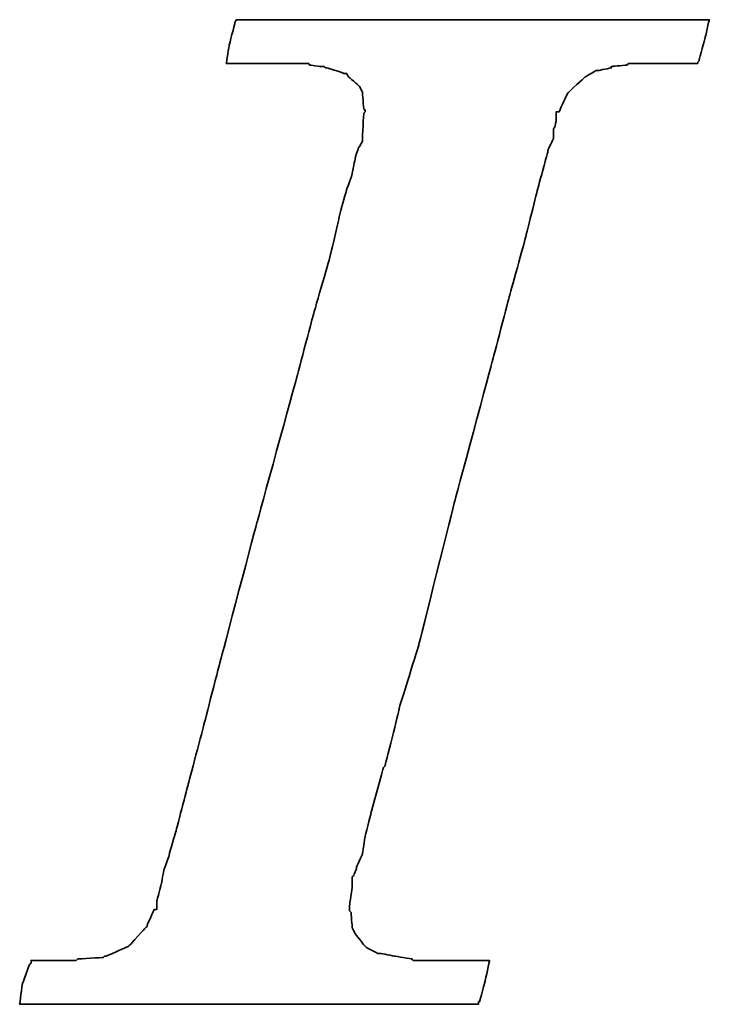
# Model space of a CAD drawing. Extents: x -456 to 346, y -296 to 220.
# Tile 42 of 62: x 78.814 to 79.709, y 56.6 to 57.877. Entities that reach past the tile are written whole.
import ezdxf

# ---------------------------------------------------------------- set-up
doc = ezdxf.new("R2010")
doc.units = 0
doc.header["$LTSCALE"] = 2
doc.header["$MEASUREMENT"] = 0
doc.layers.add('DIM', color=4, linetype='CONTINUOUS')
doc.layers.add('layer 1', color=7, linetype='CONTINUOUS')

# ---------------------------------------------------------------- blocks, each defined once
blk = doc.blocks.new('TBI MOTION logo(完整正式版)')
at = {"layer": 'layer 1', "color": 22, "lineweight": 35}
blk.add_open_spline([(-40.59125, -7.94375), (-40.59125, -7.94375), (-40.97375, -7.94375), (-40.97375, -7.94375), (-40.97375, -7.94375), (-40.97375, -7.94375), (-41.38125, -7.94375), (-41.38125, -7.94375), (-41.38125, -7.94375), (-41.38125, -7.94375), (-41.54875, -7.94375), (-41.54875, -7.94375), (-41.54875, -7.94375), (-41.54875, -7.94375), (-41.59875, -7.94375), (-41.59875, -7.94375), (-41.59875, -7.94375), (-41.59875, -7.94375), (-41.88375, -7.94375), (-41.88375, -7.94375), (-41.88375, -7.94375), (-41.88375, -7.94375), (-41.90875, -7.91875), (-41.90875, -7.91875), (-41.90875, -7.91875), (-41.90875, -7.91875), (-42.19875, -7.87125), (-42.19875, -7.87125), (-42.19875, -7.87125), (-42.19875, -7.87125), (-42.43875, -7.82375), (-42.43875, -7.82375), (-42.43875, -7.82375), (-42.43875, -7.82375), (-42.45875, -7.82375), (-42.45875, -7.82375), (-42.45875, -7.82375), (-42.45875, -7.82375), (-42.48625, -7.82375), (-42.48625, -7.82375), (-42.48625, -7.82375), (-42.48625, -7.82375), (-42.67625, -7.72375), (-42.67625, -7.72375), (-42.67625, -7.72375), (-42.67625, -7.72375), (-42.70125, -7.70375), (-42.70125, -7.70375), (-42.70125, -7.70375), (-42.70125, -7.70375), (-42.72375, -7.67875), (-42.72375, -7.67875), (-42.72375, -7.67875), (-42.72375, -7.67875), (-42.86875, -7.48875), (-42.86875, -7.48875), (-42.86875, -7.48875), (-42.86875, -7.48875), (-42.89375, -7.43875), (-42.89375, -7.43875), (-42.89375, -7.43875), (-42.89375, -7.43875), (-42.91875, -7.38875), (-42.91875, -7.38875), (-42.91875, -7.38875), (-42.91875, -7.38875), (-42.93875, -7.12875), (-42.93875, -7.12875), (-42.93875, -7.12875), (-42.93875, -7.12875), (-42.96375, -7.10375), (-42.96375, -7.10375), (-42.96375, -7.10375), (-42.96375, -7.10375), (-42.96375, -7.05375), (-42.96375, -7.05375), (-42.96375, -7.05375), (-42.96375, -7.05375), (-42.96375, -7.00875), (-42.96375, -7.00875), (-42.96375, -7.00875), (-42.96375, -7.00875), (-42.91875, -6.69625), (-42.91875, -6.69625), (-42.91875, -6.69625), (-42.91875, -6.69625), (-42.91875, -6.62375), (-42.91875, -6.62375), (-42.91875, -6.62375), (-42.91875, -6.62375), (-42.91875, -6.59625), (-42.91875, -6.59625), (-42.91875, -6.59625), (-42.91875, -6.59625), (-42.91875, -6.57375), (-42.91875, -6.57375), (-42.91875, -6.57375), (-42.91875, -6.57375), (-42.91875, -6.52875), (-42.91875, -6.52875), (-42.91875, -6.52875), (-42.91875, -6.52875), (-42.89375, -6.50375), (-42.89375, -6.50375), (-42.89375, -6.50375), (-42.89375, -6.50375), (-42.84375, -6.38375), (-42.84375, -6.38375), (-42.84375, -6.38375), (-42.84375, -6.38375), (-42.84375, -6.35875), (-42.84375, -6.35875), (-42.84375, -6.35875), (-42.84375, -6.35875), (-42.74625, -6.14375), (-42.74625, -6.14375), (-42.74625, -6.14375), (-42.74625, -6.14375), (-42.70125, -5.85375), (-42.70125, -5.85375), (-42.70125, -5.85375), (-42.70125, -5.85375), (-42.60375, -5.47125), (-42.60375, -5.47125), (-42.60375, -5.47125), (-42.60375, -5.47125), (-42.60375, -5.44875), (-42.60375, -5.44875), (-42.60375, -5.44875), (-42.60375, -5.44875), (-42.38875, -4.67875), (-42.38875, -4.67875), (-42.38875, -4.67875), (-42.38875, -4.67875), (-42.36375, -4.65375), (-42.36375, -4.65375), (-42.36375, -4.65375), (-42.36375, -4.65375), (-42.12375, -3.69625), (-42.12375, -3.69625), (-42.12375, -3.69625), (-42.12375, -3.69625), (-42.12375, -3.67374), (-42.12375, -3.67374), (-42.12375, -3.67374), (-42.12375, -3.67374), (-41.78875, -2.59374), (-41.78875, -2.59374), (-41.78875, -2.59374), (-41.78875, -2.59374), (-41.18875, -0.19375), (-41.18875, -0.19375), (-41.18875, -0.19375), (-41.18875, -0.19375), (-40.54375, 2.20624), (-40.54375, 2.20624), (-40.54375, 2.20624), (-40.54375, 2.20624), (-40.25375, 3.30875), (-40.25375, 3.30875), (-40.25375, 3.30875), (-40.25375, 3.30875), (-39.98875, 4.27125), (-39.98875, 4.27125), (-39.98875, 4.27125), (-39.98875, 4.27125), (-39.77375, 5.13125), (-39.77375, 5.13125), (-39.77375, 5.13125), (-39.77375, 5.13125), (-39.67875, 5.47125), (-39.67875, 5.47125), (-39.67875, 5.47125), (-39.67875, 5.47125), (-39.60375, 5.75625), (-39.60375, 5.75625), (-39.60375, 5.75625), (-39.60375, 5.75625), (-39.60375, 5.78125), (-39.60375, 5.78125), (-39.60375, 5.78125), (-39.60375, 5.78125), (-39.50875, 5.97125), (-39.50875, 5.97125), (-39.50875, 5.97125), (-39.50875, 5.97125), (-39.50875, 6.13875), (-39.50875, 6.13875), (-39.50875, 6.13875), (-39.50875, 6.13875), (-39.48625, 6.16625), (-39.48625, 6.16625), (-39.48625, 6.16625), (-39.48625, 6.16625), (-39.46125, 6.28625), (-39.46125, 6.28625), (-39.46125, 6.28625), (-39.46125, 6.28625), (-39.46125, 6.42625), (-39.46125, 6.42625), (-39.46125, 6.42625), (-39.46125, 6.42625), (-39.41375, 6.42625), (-39.41375, 6.42625), (-39.41375, 6.42625), (-39.41375, 6.42625), (-39.29375, 6.69125), (-39.29375, 6.69125), (-39.29375, 6.69125), (-39.29375, 6.69125), (-39.26875, 6.74125), (-39.26875, 6.74125), (-39.26875, 6.74125), (-39.26875, 6.74125), (-39.24375, 6.76625), (-39.24375, 6.76625), (-39.24375, 6.76625), (-39.24375, 6.76625), (-38.98375, 7.00624), (-38.98375, 7.00624), (-38.98375, 7.00624), (-38.98375, 7.00624), (-38.95625, 7.02624), (-38.95625, 7.02624), (-38.95625, 7.02624), (-38.95625, 7.02624), (-38.78875, 7.12624), (-38.78875, 7.12624), (-38.78875, 7.12624), (-38.78875, 7.12624), (-38.76375, 7.12624), (-38.76375, 7.12624), (-38.76375, 7.12624), (-38.76375, 7.12624), (-38.74375, 7.12624), (-38.74375, 7.12624), (-38.74375, 7.12624), (-38.74375, 7.12624), (-38.52875, 7.17125), (-38.52875, 7.17125), (-38.52875, 7.17125), (-38.52875, 7.17125), (-38.52875, 7.19624), (-38.52875, 7.19624), (-38.52875, 7.19624), (-38.52875, 7.19624), (-38.50375, 7.19624), (-38.50375, 7.19624), (-38.50375, 7.19624), (-38.50375, 7.19624), (-38.26125, 7.21875), (-38.26125, 7.21875), (-38.26125, 7.21875), (-38.26125, 7.21875), (-38.23875, 7.24624), (-38.23875, 7.24624), (-38.23875, 7.24624), (-38.23875, 7.24624), (-38.21625, 7.24624), (-38.21625, 7.24624), (-38.21625, 7.24624), (-38.21625, 7.24624), (-38.18875, 7.24624), (-38.18875, 7.24624), (-38.18875, 7.24624), (-38.18875, 7.24624), (-37.90375, 7.24624), (-37.90375, 7.24624), (-37.90375, 7.24624), (-37.90375, 7.24624), (-37.85375, 7.24624), (-37.85375, 7.24624), (-37.85375, 7.24624), (-37.85375, 7.24624), (-37.75875, 7.24624), (-37.75875, 7.24624), (-37.75875, 7.24624), (-37.75875, 7.24624), (-37.42375, 7.24624), (-37.42375, 7.24624), (-37.42375, 7.24624), (-37.42375, 7.24624), (-37.08875, 7.24624), (-37.08875, 7.24624), (-37.08875, 7.24624), (-37.08875, 7.24624), (-37.06375, 7.24624), (-37.06375, 7.24624), (-37.06375, 7.24624), (-37.06375, 7.24624), (-37.06375, 7.26624), (-37.06375, 7.26624), (-37.06375, 7.26624), (-37.06375, 7.26624), (-37.03875, 7.29125), (-37.03875, 7.29125), (-37.03875, 7.29125), (-37.03875, 7.29125), (-37.03875, 7.31625), (-37.03875, 7.31625), (-37.03875, 7.31625), (-37.03875, 7.31625), (-36.94125, 7.67625), (-36.94125, 7.67625), (-36.94125, 7.67625), (-36.94125, 7.67625), (-36.86875, 7.98625), (-36.86875, 7.98625), (-36.86875, 7.98625), (-36.86875, 7.98625), (-36.98875, 7.98625), (-36.98875, 7.98625), (-36.98875, 7.98625), (-36.98875, 7.98625), (-37.42375, 7.98625), (-37.42375, 7.98625), (-37.42375, 7.98625), (-37.42375, 7.98625), (-37.94875, 7.98625), (-37.94875, 7.98625), (-37.94875, 7.98625), (-37.94875, 7.98625), (-38.57375, 7.98625), (-38.57375, 7.98625), (-38.57375, 7.98625), (-38.57375, 7.98625), (-39.29375, 7.98625), (-39.29375, 7.98625), (-39.29375, 7.98625), (-39.29375, 7.98625), (-40.82875, 7.98625), (-40.82875, 7.98625), (-40.82875, 7.98625), (-40.82875, 7.98625), (-42.36375, 7.98625), (-42.36375, 7.98625), (-42.36375, 7.98625), (-42.36375, 7.98625), (-43.08375, 7.98625), (-43.08375, 7.98625), (-43.08375, 7.98625), (-43.08375, 7.98625), (-43.70875, 7.98625), (-43.70875, 7.98625), (-43.70875, 7.98625), (-43.70875, 7.98625), (-44.23375, 7.98625), (-44.23375, 7.98625), (-44.23375, 7.98625), (-44.23375, 7.98625), (-44.66875, 7.98625), (-44.66875, 7.98625), (-44.66875, 7.98625), (-44.66875, 7.98625), (-44.88375, 7.98625), (-44.88375, 7.98625), (-44.88375, 7.98625), (-44.88375, 7.98625), (-44.90875, 7.94125), (-44.90875, 7.94125), (-44.90875, 7.94125), (-44.90875, 7.94125), (-44.90875, 7.91625), (-44.90875, 7.91625), (-44.90875, 7.91625), (-44.90875, 7.91625), (-45.00375, 7.55625), (-45.00375, 7.55625), (-45.00375, 7.55625), (-45.00375, 7.55625), (-45.05375, 7.24624), (-45.05375, 7.24624), (-45.05375, 7.24624), (-45.05375, 7.24624), (-44.61875, 7.24624), (-44.61875, 7.24624), (-44.61875, 7.24624), (-44.61875, 7.24624), (-44.11375, 7.24624), (-44.11375, 7.24624), (-44.11375, 7.24624), (-44.11375, 7.24624), (-43.99375, 7.24624), (-43.99375, 7.24624), (-43.99375, 7.24624), (-43.99375, 7.24624), (-43.94625, 7.24624), (-43.94625, 7.24624), (-43.94625, 7.24624), (-43.94625, 7.24624), (-43.92374, 7.24624), (-43.92374, 7.24624), (-43.92374, 7.24624), (-43.92374, 7.24624), (-43.65875, 7.24624), (-43.65875, 7.24624), (-43.65875, 7.24624), (-43.65875, 7.24624), (-43.63875, 7.21875), (-43.63875, 7.21875), (-43.63875, 7.21875), (-43.63875, 7.21875), (-43.46875, 7.19624), (-43.46875, 7.19624), (-43.46875, 7.19624), (-43.46875, 7.19624), (-43.39875, 7.19624), (-43.39875, 7.19624), (-43.39875, 7.19624), (-43.39875, 7.19624), (-43.37125, 7.17125), (-43.37125, 7.17125), (-43.37125, 7.17125), (-43.37125, 7.17125), (-43.34875, 7.17125), (-43.34875, 7.17125), (-43.34875, 7.17125), (-43.34875, 7.17125), (-43.20375, 7.12624), (-43.20375, 7.12624), (-43.20375, 7.12624), (-43.20375, 7.12624), (-43.05875, 7.07624), (-43.05875, 7.07624), (-43.05875, 7.07624), (-43.05875, 7.07624), (-43.01375, 7.07624), (-43.01375, 7.07624), (-43.01375, 7.07624), (-43.01375, 7.07624), (-42.98875, 7.02624), (-42.98875, 7.02624), (-42.98875, 7.02624), (-42.98875, 7.02624), (-42.79875, 6.86125), (-42.79875, 6.86125), (-42.79875, 6.86125), (-42.79875, 6.86125), (-42.77375, 6.81125), (-42.77375, 6.81125), (-42.77375, 6.81125), (-42.77375, 6.81125), (-42.74625, 6.76625), (-42.74625, 6.76625), (-42.74625, 6.76625), (-42.74625, 6.76625), (-42.72375, 6.47625), (-42.72375, 6.47625), (-42.72375, 6.47625), (-42.72375, 6.47625), (-42.70125, 6.45124), (-42.70125, 6.45124), (-42.70125, 6.45124), (-42.70125, 6.45124), (-42.70125, 6.42625), (-42.70125, 6.42625), (-42.70125, 6.42625), (-42.70125, 6.42625), (-42.72375, 6.40625), (-42.72375, 6.40625), (-42.72375, 6.40625), (-42.72375, 6.40625), (-42.74625, 5.97125), (-42.74625, 5.97125), (-42.74625, 5.97125), (-42.74625, 5.97125), (-42.74625, 5.94625), (-42.74625, 5.94625), (-42.74625, 5.94625), (-42.74625, 5.94625), (-42.74625, 5.92625), (-42.74625, 5.92625), (-42.74625, 5.92625), (-42.74625, 5.92625), (-42.77375, 5.87625), (-42.77375, 5.87625), (-42.77375, 5.87625), (-42.77375, 5.87625), (-42.81875, 5.80625), (-42.81875, 5.80625), (-42.81875, 5.80625), (-42.81875, 5.80625), (-42.86875, 5.63625), (-42.86875, 5.63625), (-42.86875, 5.63625), (-42.86875, 5.63625), (-42.91875, 5.39625), (-42.91875, 5.39625), (-42.91875, 5.39625), (-42.91875, 5.39625), (-42.91875, 5.37124), (-42.91875, 5.37124), (-42.91875, 5.37124), (-42.91875, 5.37124), (-43.01375, 5.10874), (-43.01375, 5.10874), (-43.01375, 5.10874), (-43.01375, 5.10874), (-43.10875, 4.77124), (-43.10875, 4.77124), (-43.10875, 4.77124), (-43.10875, 4.77124), (-43.29875, 3.95625), (-43.29875, 3.95625), (-43.29875, 3.95625), (-43.29875, 3.95625), (-43.58875, 2.95125), (-43.58875, 2.95125), (-43.58875, 2.95125), (-43.58875, 2.95125), (-43.87375, 1.87125), (-43.87375, 1.87125), (-43.87375, 1.87125), (-43.87375, 1.87125), (-44.52625, -0.50374), (-44.52625, -0.50374), (-44.52625, -0.50374), (-44.52625, -0.50374), (-45.14875, -2.85375), (-45.14875, -2.85375), (-45.14875, -2.85375), (-45.14875, -2.85375), (-45.43375, -3.95875), (-45.43375, -3.95875), (-45.43375, -3.95875), (-45.43375, -3.95875), (-45.69875, -4.96875), (-45.69875, -4.96875), (-45.69875, -4.96875), (-45.69875, -4.96875), (-45.91375, -5.78375), (-45.91375, -5.78375), (-45.91375, -5.78375), (-45.91375, -5.78375), (-46.01375, -6.11875), (-46.01375, -6.11875), (-46.01375, -6.11875), (-46.01375, -6.11875), (-46.01375, -6.14375), (-46.01375, -6.14375), (-46.01375, -6.14375), (-46.01375, -6.14375), (-46.10875, -6.40875), (-46.10875, -6.40875), (-46.10875, -6.40875), (-46.10875, -6.40875), (-46.15375, -6.64875), (-46.15375, -6.64875), (-46.15375, -6.64875), (-46.15375, -6.64875), (-46.20375, -6.83875), (-46.20375, -6.83875), (-46.20375, -6.83875), (-46.20375, -6.83875), (-46.22875, -6.93375), (-46.22875, -6.93375), (-46.22875, -6.93375), (-46.22875, -6.93375), (-46.22875, -7.07875), (-46.22875, -7.07875), (-46.22875, -7.07875), (-46.22875, -7.07875), (-46.27375, -7.07875), (-46.27375, -7.07875), (-46.27375, -7.07875), (-46.27375, -7.07875), (-46.39375, -7.34375), (-46.39375, -7.34375), (-46.39375, -7.34375), (-46.39375, -7.34375), (-46.39375, -7.36875), (-46.39375, -7.36875), (-46.39375, -7.36875), (-46.39375, -7.36875), (-46.42125, -7.38875), (-46.42125, -7.38875), (-46.42125, -7.38875), (-46.42125, -7.38875), (-46.68375, -7.67875), (-46.68375, -7.67875), (-46.68375, -7.67875), (-46.68375, -7.67875), (-46.70875, -7.70375), (-46.70875, -7.70375), (-46.70875, -7.70375), (-46.70875, -7.70375), (-46.75375, -7.72375), (-46.75375, -7.72375), (-46.75375, -7.72375), (-46.75375, -7.72375), (-47.08875, -7.87125), (-47.08875, -7.87125), (-47.08875, -7.87125), (-47.08875, -7.87125), (-47.11625, -7.87125), (-47.11625, -7.87125), (-47.11625, -7.87125), (-47.11625, -7.87125), (-47.13875, -7.89375), (-47.13875, -7.89375), (-47.13875, -7.89375), (-47.13875, -7.89375), (-47.56875, -7.91875), (-47.56875, -7.91875), (-47.56875, -7.91875), (-47.56875, -7.91875), (-47.59625, -7.94375), (-47.59625, -7.94375), (-47.59625, -7.94375), (-47.59625, -7.94375), (-47.64375, -7.94375), (-47.64375, -7.94375), (-47.64375, -7.94375), (-47.64375, -7.94375), (-47.73625, -7.94375), (-47.73625, -7.94375), (-47.73625, -7.94375), (-47.73625, -7.94375), (-48.07375, -7.94375), (-48.07375, -7.94375), (-48.07375, -7.94375), (-48.07375, -7.94375), (-48.36125, -7.94375), (-48.36125, -7.94375), (-48.36125, -7.94375), (-48.36125, -7.94375), (-48.36125, -7.96625), (-48.36125, -7.96625), (-48.36125, -7.96625), (-48.36125, -7.96625), (-48.36125, -7.99125), (-48.36125, -7.99125), (-48.36125, -7.99125), (-48.36125, -7.99125), (-48.38875, -8.01375), (-48.38875, -8.01375), (-48.38875, -8.01375), (-48.38875, -8.01375), (-48.50875, -8.34875), (-48.50875, -8.34875), (-48.50875, -8.34875), (-48.50875, -8.34875), (-48.55375, -8.68625), (-48.55375, -8.68625), (-48.55375, -8.68625), (-48.55375, -8.68625), (-48.45875, -8.68625), (-48.45875, -8.68625), (-48.45875, -8.68625), (-48.45875, -8.68625), (-48.07375, -8.68625), (-48.07375, -8.68625), (-48.07375, -8.68625), (-48.07375, -8.68625), (-47.52375, -8.68625), (-47.52375, -8.68625), (-47.52375, -8.68625), (-47.52375, -8.68625), (-46.92375, -8.68625), (-46.92375, -8.68625), (-46.92375, -8.68625), (-46.92375, -8.68625), (-46.25375, -8.68625), (-46.25375, -8.68625), (-46.25375, -8.68625), (-46.25375, -8.68625), (-46.20375, -8.68625), (-46.20375, -8.68625), (-46.20375, -8.68625), (-46.20375, -8.68625), (-44.71375, -8.68625), (-44.71375, -8.68625), (-44.71375, -8.68625), (-44.71375, -8.68625), (-43.22875, -8.68625), (-43.22875, -8.68625), (-43.22875, -8.68625), (-43.22875, -8.68625), (-42.55875, -8.68625), (-42.55875, -8.68625), (-42.55875, -8.68625), (-42.55875, -8.68625), (-42.50875, -8.68625), (-42.50875, -8.68625), (-42.50875, -8.68625), (-42.50875, -8.68625), (-41.93375, -8.68625), (-41.93375, -8.68625), (-41.93375, -8.68625), (-41.93375, -8.68625), (-41.38125, -8.68625), (-41.38125, -8.68625), (-41.38125, -8.68625), (-41.38125, -8.68625), (-40.97375, -8.68625), (-40.97375, -8.68625), (-40.97375, -8.68625), (-40.97375, -8.68625), (-40.78125, -8.68625), (-40.78125, -8.68625), (-40.78125, -8.68625), (-40.78125, -8.68625), (-40.78125, -8.63875), (-40.78125, -8.63875), (-40.78125, -8.63875), (-40.78125, -8.63875), (-40.75875, -8.63875), (-40.75875, -8.63875), (-40.75875, -8.63875), (-40.75875, -8.63875), (-40.66375, -8.27875), (-40.66375, -8.27875), (-40.66375, -8.27875), (-40.66375, -8.27875), (-40.59125, -7.94375), (-40.59125, -7.94375)], degree=3, knots=[0, 0, 0, 0, 0.00558659, 0.00558659, 0.00558659, 0.0055866, 0.01117318, 0.01117318, 0.01117318, 0.01117319, 0.01675978, 0.01675978, 0.01675978, 0.01675979, 0.02234637, 0.02234637, 0.02234637, 0.02234638, 0.02793296, 0.02793296, 0.02793296, 0.02793297, 0.03351955, 0.03351955, 0.03351955, 0.03351956, 0.03910615, 0.03910615, 0.03910615, 0.03910616, 0.04469274, 0.04469274, 0.04469274, 0.04469275, 0.05027933, 0.05027933, 0.05027933, 0.05027934, 0.05586592, 0.05586592, 0.05586592, 0.05586593, 0.06145251, 0.06145251, 0.06145251, 0.06145252, 0.06703911, 0.06703911, 0.06703911, 0.06703912, 0.0726257, 0.0726257, 0.0726257, 0.07262571, 0.07821229, 0.07821229, 0.07821229, 0.0782123, 0.08379888, 0.08379888, 0.08379888, 0.08379889, 0.08938547, 0.08938547, 0.08938547, 0.08938548, 0.09497207, 0.09497207, 0.09497207, 0.09497208, 0.10055866, 0.10055866, 0.10055866, 0.10055867, 0.10614525, 0.10614525, 0.10614525, 0.10614526, 0.11173184, 0.11173184, 0.11173184, 0.11173185, 0.11731844, 0.11731844, 0.11731844, 0.11731845, 0.12290503, 0.12290503, 0.12290503, 0.12290504, 0.12849162, 0.12849162, 0.12849162, 0.12849163, 0.13407821, 0.13407821, 0.13407821, 0.13407822, 0.1396648, 0.1396648, 0.1396648, 0.13966481, 0.1452514, 0.1452514, 0.1452514, 0.14525141, 0.15083799, 0.15083799, 0.15083799, 0.150838, 0.15642458, 0.15642458, 0.15642458, 0.15642459, 0.16201117, 0.16201117, 0.16201117, 0.16201118, 0.16759777, 0.16759777, 0.16759777, 0.16759778, 0.17318436, 0.17318436, 0.17318436, 0.17318437, 0.17877095, 0.17877095, 0.17877095, 0.17877096, 0.18435754, 0.18435754, 0.18435754, 0.18435755, 0.18994413, 0.18994413, 0.18994413, 0.18994414, 0.19553073, 0.19553073, 0.19553073, 0.19553074, 0.20111732, 0.20111732, 0.20111732, 0.20111733, 0.20670391, 0.20670391, 0.20670391, 0.20670392, 0.2122905, 0.2122905, 0.2122905, 0.21229051, 0.21787709, 0.21787709, 0.21787709, 0.2178771, 0.22346369, 0.22346369, 0.22346369, 0.2234637, 0.22905028, 0.22905028, 0.22905028, 0.22905029, 0.23463687, 0.23463687, 0.23463687, 0.23463688, 0.24022346, 0.24022346, 0.24022346, 0.24022347, 0.24581006, 0.24581006, 0.24581006, 0.24581007, 0.25139665, 0.25139665, 0.25139665, 0.25139666, 0.25698324, 0.25698324, 0.25698324, 0.25698325, 0.26256983, 0.26256983, 0.26256983, 0.26256984, 0.26815642, 0.26815642, 0.26815642, 0.26815643, 0.27374302, 0.27374302, 0.27374302, 0.27374303, 0.27932961, 0.27932961, 0.27932961, 0.27932962, 0.2849162, 0.2849162, 0.2849162, 0.28491621, 0.29050279, 0.29050279, 0.29050279, 0.2905028, 0.29608939, 0.29608939, 0.29608939, 0.2960894, 0.30167598, 0.30167598, 0.30167598, 0.30167599, 0.30726257, 0.30726257, 0.30726257, 0.30726258, 0.31284916, 0.31284916, 0.31284916, 0.31284917, 0.31843575, 0.31843575, 0.31843575, 0.31843576, 0.32402235, 0.32402235, 0.32402235, 0.32402236, 0.32960894, 0.32960894, 0.32960894, 0.32960895, 0.33519553, 0.33519553, 0.33519553, 0.33519554, 0.34078212, 0.34078212, 0.34078212, 0.34078213, 0.34636872, 0.34636872, 0.34636872, 0.34636873, 0.35195531, 0.35195531, 0.35195531, 0.35195532, 0.3575419, 0.3575419, 0.3575419, 0.35754191, 0.36312849, 0.36312849, 0.36312849, 0.3631285, 0.36871508, 0.36871508, 0.36871508, 0.36871509, 0.37430168, 0.37430168, 0.37430168, 0.37430169, 0.37988827, 0.37988827, 0.37988827, 0.37988828, 0.38547486, 0.38547486, 0.38547486, 0.38547487, 0.39106145, 0.39106145, 0.39106145, 0.39106146, 0.39664804, 0.39664804, 0.39664804, 0.39664805, 0.40223464, 0.40223464, 0.40223464, 0.40223465, 0.40782123, 0.40782123, 0.40782123, 0.40782124, 0.41340782, 0.41340782, 0.41340782, 0.41340783, 0.41899441, 0.41899441, 0.41899441, 0.41899442, 0.42458101, 0.42458101, 0.42458101, 0.42458102, 0.4301676, 0.4301676, 0.4301676, 0.43016761, 0.43575419, 0.43575419, 0.43575419, 0.4357542, 0.44134078, 0.44134078, 0.44134078, 0.44134079, 0.44692737, 0.44692737, 0.44692737, 0.44692738, 0.45251397, 0.45251397, 0.45251397, 0.45251398, 0.45810056, 0.45810056, 0.45810056, 0.45810057, 0.46368715, 0.46368715, 0.46368715, 0.46368716, 0.46927374, 0.46927374, 0.46927374, 0.46927375, 0.47486034, 0.47486034, 0.47486034, 0.47486035, 0.48044693, 0.48044693, 0.48044693, 0.48044694, 0.48603352, 0.48603352, 0.48603352, 0.48603353, 0.49162011, 0.49162011, 0.49162011, 0.49162012, 0.4972067, 0.4972067, 0.4972067, 0.49720671, 0.5027933, 0.5027933, 0.5027933, 0.50279331, 0.50837989, 0.50837989, 0.50837989, 0.5083799, 0.51396648, 0.51396648, 0.51396648, 0.51396649, 0.51955307, 0.51955307, 0.51955307, 0.51955308, 0.52513966, 0.52513966, 0.52513966, 0.52513967, 0.53072626, 0.53072626, 0.53072626, 0.53072627, 0.53631285, 0.53631285, 0.53631285, 0.53631286, 0.54189944, 0.54189944, 0.54189944, 0.54189945, 0.54748603, 0.54748603, 0.54748603, 0.54748604, 0.55307263, 0.55307263, 0.55307263, 0.55307264, 0.55865922, 0.55865922, 0.55865922, 0.55865923, 0.56424581, 0.56424581, 0.56424581, 0.56424582, 0.5698324, 0.5698324, 0.5698324, 0.56983241, 0.57541899, 0.57541899, 0.57541899, 0.575419, 0.58100559, 0.58100559, 0.58100559, 0.5810056, 0.58659218, 0.58659218, 0.58659218, 0.58659219, 0.59217877, 0.59217877, 0.59217877, 0.59217878, 0.59776536, 0.59776536, 0.59776536, 0.59776537, 0.60335196, 0.60335196, 0.60335196, 0.60335197, 0.60893855, 0.60893855, 0.60893855, 0.60893856, 0.61452514, 0.61452514, 0.61452514, 0.61452515, 0.62011173, 0.62011173, 0.62011173, 0.62011174, 0.62569832, 0.62569832, 0.62569832, 0.62569833, 0.63128492, 0.63128492, 0.63128492, 0.63128493, 0.63687151, 0.63687151, 0.63687151, 0.63687152, 0.6424581, 0.6424581, 0.6424581, 0.64245811, 0.64804469, 0.64804469, 0.64804469, 0.6480447, 0.65363128, 0.65363128, 0.65363128, 0.65363129, 0.65921788, 0.65921788, 0.65921788, 0.65921789, 0.66480447, 0.66480447, 0.66480447, 0.66480448, 0.67039106, 0.67039106, 0.67039106, 0.67039107, 0.67597765, 0.67597765, 0.67597765, 0.67597766, 0.68156425, 0.68156425, 0.68156425, 0.68156426, 0.68715084, 0.68715084, 0.68715084, 0.68715085, 0.69273743, 0.69273743, 0.69273743, 0.69273744, 0.69832402, 0.69832402, 0.69832402, 0.69832403, 0.70391061, 0.70391061, 0.70391061, 0.70391062, 0.70949721, 0.70949721, 0.70949721, 0.70949722, 0.7150838, 0.7150838, 0.7150838, 0.71508381, 0.72067039, 0.72067039, 0.72067039, 0.7206704, 0.72625698, 0.72625698, 0.72625698, 0.72625699, 0.73184358, 0.73184358, 0.73184358, 0.73184359, 0.73743017, 0.73743017, 0.73743017, 0.73743018, 0.74301676, 0.74301676, 0.74301676, 0.74301677, 0.74860335, 0.74860335, 0.74860335, 0.74860336, 0.75418994, 0.75418994, 0.75418994, 0.75418995, 0.75977654, 0.75977654, 0.75977654, 0.75977655, 0.76536313, 0.76536313, 0.76536313, 0.76536314, 0.77094972, 0.77094972, 0.77094972, 0.77094973, 0.77653631, 0.77653631, 0.77653631, 0.77653632, 0.78212291, 0.78212291, 0.78212291, 0.78212292, 0.7877095, 0.7877095, 0.7877095, 0.78770951, 0.79329609, 0.79329609, 0.79329609, 0.7932961, 0.79888268, 0.79888268, 0.79888268, 0.79888269, 0.80446927, 0.80446927, 0.80446927, 0.80446928, 0.81005587, 0.81005587, 0.81005587, 0.81005588, 0.81564246, 0.81564246, 0.81564246, 0.81564247, 0.82122905, 0.82122905, 0.82122905, 0.82122906, 0.82681564, 0.82681564, 0.82681564, 0.82681565, 0.83240223, 0.83240223, 0.83240223, 0.83240224, 0.83798883, 0.83798883, 0.83798883, 0.83798884, 0.84357542, 0.84357542, 0.84357542, 0.84357543, 0.84916201, 0.84916201, 0.84916201, 0.84916202, 0.8547486, 0.8547486, 0.8547486, 0.85474861, 0.8603352, 0.8603352, 0.8603352, 0.86033521, 0.86592179, 0.86592179, 0.86592179, 0.8659218, 0.87150838, 0.87150838, 0.87150838, 0.87150839, 0.87709497, 0.87709497, 0.87709497, 0.87709498, 0.88268156, 0.88268156, 0.88268156, 0.88268157, 0.88826816, 0.88826816, 0.88826816, 0.88826817, 0.89385475, 0.89385475, 0.89385475, 0.89385476, 0.89944134, 0.89944134, 0.89944134, 0.89944135, 0.90502793, 0.90502793, 0.90502793, 0.90502794, 0.91061453, 0.91061453, 0.91061453, 0.91061454, 0.91620112, 0.91620112, 0.91620112, 0.91620113, 0.92178771, 0.92178771, 0.92178771, 0.92178772, 0.9273743, 0.9273743, 0.9273743, 0.92737431, 0.93296089, 0.93296089, 0.93296089, 0.9329609, 0.93854749, 0.93854749, 0.93854749, 0.9385475, 0.94413408, 0.94413408, 0.94413408, 0.94413409, 0.94972067, 0.94972067, 0.94972067, 0.94972068, 0.95530726, 0.95530726, 0.95530726, 0.95530727, 0.96089385, 0.96089385, 0.96089385, 0.96089386, 0.96648045, 0.96648045, 0.96648045, 0.96648046, 0.97206704, 0.97206704, 0.97206704, 0.97206705, 0.97765363, 0.97765363, 0.97765363, 0.97765364, 0.98324022, 0.98324022, 0.98324022, 0.98324023, 0.98882682, 0.98882682, 0.98882682, 0.98882683, 0.99441341, 0.99441341, 0.99441341, 0.99441342, 1, 1, 1, 1], dxfattribs=at)

msp = doc.modelspace()

# ---------------------------------------------------------------- block references
at = {"layer": 'DIM', "xscale": 0.07662273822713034, "yscale": 0.07662273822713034, "zscale": 0.07662273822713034}
msp.add_blockref('TBI MOTION logo(完整正式版)', (82.5342, 57.2653), dxfattribs=at)

doc.saveas('drawing.dxf')
